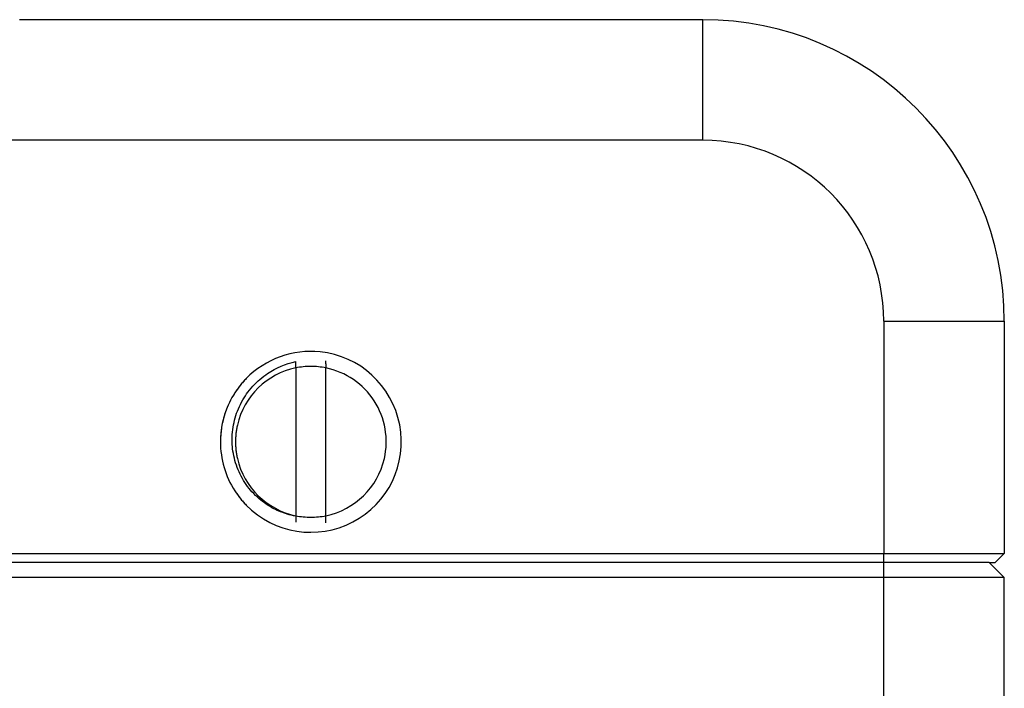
# Model space of a CAD drawing. Extents: x -1765 to 4890, y -3431 to 1272.
# Tile 51 of 189: x 76 to 109, y -2445 to -2423. Entities that reach past the tile are written whole.
import ezdxf

# ---------------------------------------------------------------- set-up
doc = ezdxf.new("R2010")
doc.units = 0
doc.linetypes.add('DASHED', pattern=[15, 7, -8])
doc.layers.get('0').update_dxf_attribs({"linetype": 'CONTINUOUS'})
doc.layers.add('1', color=7, linetype='CONTINUOUS')

# ---------------------------------------------------------------- blocks, each defined once
blk = doc.blocks.new('LATCH_E7018-21201_1__74', base_point=(45, -2440.751))
at = {"color": 7, "linetype": 'DASHED'}
for p, q in [((76.5, -2440.751), (74.5, -2440.751)), ((80.928, -2440.751), (76.5, -2440.751)), ((93.5, -2440.751), (80.928, -2440.751)), ((94.099, -2440.751), (93.5, -2440.751)), ((95.5, -2440.751), (94.099, -2440.751)), ((97, -2440.751), (95.5, -2440.751)), ((100, -2440.751), (97, -2440.751)), ((102.5, -2440.751), (100, -2440.751))]:
    blk.add_line(p, q, dxfattribs=at)
blk = doc.blocks.new('LOCK_ASSY__76', base_point=(-42.5, -2440.751))
blk.add_blockref('LATCH_E7018-21201_1__74', (45, -2440.751))
blk = doc.blocks.new('Z_STAGE_PLATE__77', base_point=(-49, -2440.751))
at = {"color": 7, "linetype": 'CONTINUOUS'}
for p, q in [((99, -2422.751), (76.339, -2422.751)), ((99, -2426.751), (99, -2422.751)), ((99, -2426.751), (-39, -2426.751)), ((105, -2432.751), (109, -2432.751)), ((105, -2432.751), (105, -2440.451)), ((109, -2432.751), (109, -2440.451)), ((-45, -2440.451), (105, -2440.451)), ((105, -2440.451), (109, -2440.451)), ((105, -2440.751), (105, -2440.451)), ((108.7, -2440.751), (109, -2440.451)), ((76.5, -2440.751), (74.5, -2440.751)), ((80.928, -2440.751), (76.5, -2440.751)), ((93.5, -2440.751), (80.928, -2440.751)), ((94.099, -2440.751), (93.5, -2440.751)), ((95.5, -2440.751), (94.099, -2440.751)), ((97, -2440.751), (95.5, -2440.751)), ((100, -2440.751), (97, -2440.751)), ((102.5, -2440.751), (100, -2440.751)), ((104.5, -2440.751), (102.5, -2440.751)), ((105, -2440.751), (104.5, -2440.751)), ((108.5, -2440.751), (105, -2440.751)), ((108.5, -2440.751), (108.7, -2440.751))]:
    blk.add_line(p, q, dxfattribs=at)
for centre, radius, start, end in [((99, -2432.751), 10, 0, 90), ((99, -2432.751), 6, 0, 90), ((86, -2436.751), 3, 84.1677, 135.6023), ((86, -2436.751), 3, -135.6023, 84.1677), ((86, -2436.751), 2.5, 78.463, 101.537), ((86, -2436.751), 3, 135.6023, 147.2168), ((86, -2436.751), 3, 147.2168, 161.2791), ((86, -2436.751), 3, 161.2791, 180), ((86, -2436.751), 3, 180, -147.2168), ((86, -2436.751), 3, -147.2168, -135.6023), ((86, -2436.751), 2.5, -101.537, -78.463)]:
    blk.add_arc(centre, radius, start, end, dxfattribs=at)
at = {"color": 7, "linetype": 'DASHED'}
for start, end in [(101.537, 167.1159), (-12.8841, 78.463), (167.1159, 180), (180, -167.1159), (-167.1159, -101.537), (-78.463, -12.8841)]:
    blk.add_arc((86, -2436.751), 2.5, start, end, dxfattribs=at)
blk = doc.blocks.new('PIN_E7018-23703_8__88', base_point=(83, -2439.751))
at = {"color": 7, "linetype": 'CONTINUOUS'}
for p, q in [((85.5, -2434.287), (85.5, -2434.089)), ((85.5, -2434.287), (85.5, -2434.302)), ((86.5, -2434.159), (86.5, -2434.062)), ((86.5, -2434.163), (86.5, -2434.159)), ((86.5, -2434.163), (86.5, -2434.302)), ((85.5, -2434.302), (85.5, -2439.201)), ((86.5, -2439.201), (86.5, -2434.302)), ((85.5, -2439.201), (85.5, -2439.215)), ((85.5, -2439.215), (85.5, -2439.254)), ((85.5, -2439.254), (85.5, -2439.413)), ((85.5, -2439.414), (85.5, -2439.413)), ((86.5, -2439.34), (86.5, -2439.201)), ((86.5, -2439.344), (86.5, -2439.34)), ((86.5, -2439.44), (86.5, -2439.344))]:
    blk.add_line(p, q, dxfattribs=at)
at = {"color": 7, "linetype": 'DASHED'}
for start, end in [(84.1677, 135.6023), (-135.6023, 84.1677), (135.6023, 147.2168), (147.2168, 161.2791), (161.2791, 180), (180, -147.2168), (-147.2168, -135.6023)]:
    blk.add_arc((86, -2436.751), 3, start, end, dxfattribs=at)
at = {"color": 7, "linetype": 'CONTINUOUS'}
for start, end in [(101.537, 167.1159), (-12.8841, 78.463), (167.1159, 180), (180, -167.1159), (-167.1159, -101.537), (-78.463, -12.8841)]:
    blk.add_arc((86, -2436.751), 2.5, start, end, dxfattribs=at)
blk.add_open_spline([(85.5, -2439.215), (85.294, -2439.179), (85.121, -2439.123), (84.989, -2439.069), (84.856, -2439.016), (84.694, -2438.937), (84.521, -2438.821), (84.443, -2438.768), (84.358, -2438.705), (84.271, -2438.629), (84.2, -2438.567), (84.124, -2438.494), (84.046, -2438.407), (83.984, -2438.338), (83.917, -2438.256), (83.851, -2438.161), (83.798, -2438.085), (83.742, -2437.995), (83.688, -2437.893), (83.588, -2437.705), (83.513, -2437.505), (83.462, -2437.297), (83.437, -2437.194), (83.418, -2437.089), (83.406, -2436.984), (83.395, -2436.893), (83.387, -2436.786), (83.388, -2436.664), (83.389, -2436.452), (83.417, -2436.241), (83.469, -2436.034), (83.522, -2435.828), (83.599, -2435.628), (83.7, -2435.44), (83.756, -2435.335), (83.815, -2435.243), (83.87, -2435.164), (83.926, -2435.085), (83.993, -2434.999), (84.073, -2434.91), (84.154, -2434.821), (84.233, -2434.746), (84.306, -2434.683), (84.396, -2434.605), (84.484, -2434.54), (84.563, -2434.486), (84.847, -2434.296), (85.164, -2434.161), (85.5, -2434.089)], degree=3, knots=[0.501729, 0.501729, 0.501729, 0.501729, 1.034204, 1.034204, 1.034204, 1.564955, 1.564955, 1.564955, 1.880198, 1.880198, 1.880198, 2.195794, 2.195794, 2.195794, 2.509545, 2.509545, 2.509545, 2.824393, 2.824393, 2.824393, 3.462351, 3.462351, 3.462351, 3.780873, 3.780873, 3.780873, 4.100819, 4.100819, 4.100819, 4.737428, 4.737428, 4.737428, 5.376383, 5.376383, 5.376383, 5.700095, 5.700095, 5.700095, 6.025611, 6.025611, 6.025611, 6.351351, 6.351351, 6.351351, 6.675178, 6.675178, 6.675178, 7.697132, 7.697132, 7.697132, 7.697132], dxfattribs=at)
blk = doc.blocks.new('PIN_E7018-23703_1__89', base_point=(83, -2439.751))
at = {"color": 7, "linetype": 'DASHED'}
for p, q in [((85.5, -2434.287), (85.5, -2434.302)), ((86.5, -2434.159), (86.5, -2434.062)), ((86.5, -2434.163), (86.5, -2434.159)), ((85.5, -2439.201), (85.5, -2439.215)), ((85.5, -2439.215), (85.5, -2439.254)), ((85.5, -2439.254), (85.5, -2439.413)), ((86.5, -2439.34), (86.5, -2439.201)), ((86.5, -2439.344), (86.5, -2439.34)), ((86.5, -2439.44), (86.5, -2439.344))]:
    blk.add_line(p, q, dxfattribs=at)
for radius, start, end in [(3, 84.1677, 135.6023), (3, -135.6023, 84.1677), (2.5, 78.463, 101.537), (2.5, 101.537, 167.1159), (2.5, -12.8841, 78.463), (3, 135.6023, 147.2168), (3, 147.2168, 161.2791), (3, 161.2791, 180), (2.5, 167.1159, 180), (3, 180, -147.2168), (2.5, 180, -167.1159), (2.5, -167.1159, -101.537), (2.5, -78.463, -12.8841), (3, -147.2168, -135.6023), (2.5, -101.537, -78.463)]:
    blk.add_arc((86, -2436.751), radius, start, end, dxfattribs=at)
blk = doc.blocks.new('LATCHPINS__90', base_point=(-29, -2439.751))
for name in ['PIN_E7018-23703_8__88', 'PIN_E7018-23703_1__89']:
    blk.add_blockref(name, (83, -2439.751))
blk = doc.blocks.new('Z-STAGE_ASSY__91', base_point=(-94.807, -2451.751))
for name, p in [('LOCK_ASSY__76', (-42.5, -2440.751)), ('Z_STAGE_PLATE__77', (-49, -2440.751)), ('LATCHPINS__90', (-29, -2439.751))]:
    blk.add_blockref(name, p)
blk = doc.blocks.new('PLATE_E7018-27702__92', base_point=(-49, -2450.751))
at = {"color": 7, "linetype": 'DASHED'}
for p, q in [((76.5, -2440.751), (74.5, -2440.751)), ((80.928, -2440.751), (76.5, -2440.751)), ((93.5, -2440.751), (80.928, -2440.751)), ((94.099, -2440.751), (93.5, -2440.751)), ((95.5, -2440.751), (94.099, -2440.751)), ((97, -2440.751), (95.5, -2440.751)), ((100, -2440.751), (97, -2440.751)), ((102.5, -2440.751), (100, -2440.751)), ((104.5, -2440.751), (102.5, -2440.751)), ((105, -2440.751), (104.5, -2440.751)), ((108.5, -2440.751), (105, -2440.751))]:
    blk.add_line(p, q, dxfattribs=at)
at = {"color": 7, "linetype": 'CONTINUOUS'}
for p, q in [((105, -2441.251), (105, -2440.751)), ((108.5, -2440.751), (109, -2441.251)), ((105, -2441.251), (-45, -2441.251)), ((109, -2441.251), (105, -2441.251)), ((105, -2447.901), (105, -2441.251)), ((109, -2450.751), (109, -2441.251))]:
    blk.add_line(p, q, dxfattribs=at)
blk = doc.blocks.new('PLATE_ASSY_E7018-67702_102', base_point=(-49, -2450.751))
blk.add_blockref('PLATE_E7018-27702__92', (-49, -2450.751))
blk = doc.blocks.new('E7018FA_ASSY_2', base_point=(-94.807, -2451.751))
for name, p in [('Z-STAGE_ASSY__91', (-94.807, -2451.751)), ('PLATE_ASSY_E7018-67702_102', (-49, -2450.751))]:
    blk.add_blockref(name, p)
blk = doc.blocks.new('E7018FA__105', base_point=(-94.807, -2451.751))
blk.add_blockref('E7018FA_ASSY_2', (-94.807, -2451.751))
blk = doc.blocks.new('E7018C_512_ASSY__202', base_point=(-220.3, -2519.751))
blk.add_blockref('E7018FA__105', (-94.807, -2451.751))
blk = doc.blocks.new('SEC1__203', base_point=(-220.3, -2519.751))
blk.add_blockref('E7018C_512_ASSY__202', (-220.3, -2519.751))
blk = doc.blocks.new('VIEW1_POGO_TOWER__234', base_point=(-239.987, -2814.656))
blk.add_blockref('SEC1__203', (-220.3, -2519.751))
blk = doc.blocks.new('SEC_DD__235', base_point=(373.99, -2456.251))
blk.add_blockref('VIEW1_POGO_TOWER__234', (-239.987, -2814.656))
blk = doc.blocks.new('D-E6980-90193-1S11B__236', base_point=(398.638, -2222.889))
at = {"layer": '1'}
blk.add_blockref('SEC_DD__235', (373.99, -2456.251), dxfattribs=at)

msp = doc.modelspace()

# ---------------------------------------------------------------- block references
msp.add_blockref('D-E6980-90193-1S11B__236', (398.638, -2222.889))

doc.saveas('drawing.dxf')
